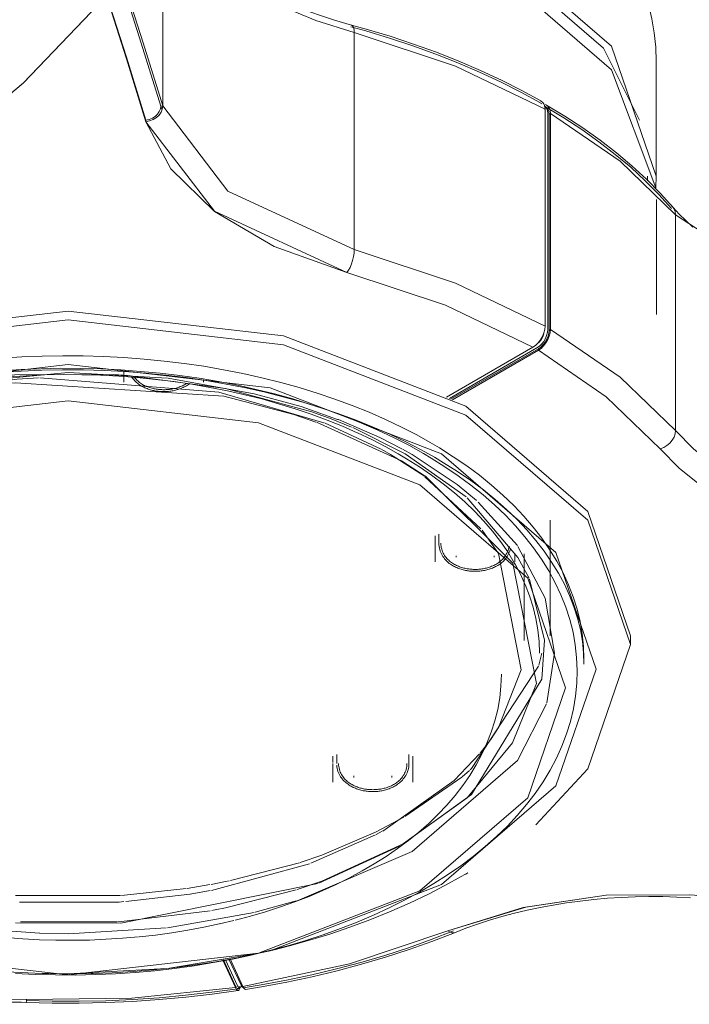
# Model space of a CAD drawing. Header units: millimetres. Extents: x 5921 to 11897, y 1480 to 7785.
# Tile 6 of 13: x 8531 to 8619, y 5314 to 5444. Entities that reach past the tile are written whole.
import ezdxf

# ---------------------------------------------------------------- set-up
doc = ezdxf.new("R2010")
doc.units = ezdxf.units.MM
doc.layers.add('Luminarias', color=7, linetype='Continuous', lineweight=20)

# ---------------------------------------------------------------- blocks, each defined once
blk = doc.blocks.new('33719DC - 33719DC ALO L Black_wood fan DC CCT-534711-00 Isometrico PDF')
at = {"layer": 'Luminarias', "lineweight": 15}
for p, q in [((-2386.37, 5432.28), (-2386.37, 5457.29)), ((-2386.37, 5457.29), (-2386.37, 5432.28)), ((-2361.27, 5442.62), (-2361.39, 5442.83)), ((-2361.2, 5442.32), (-2361.27, 5442.62)), ((-2361.18, 5441.94), (-2361.2, 5442.32)), ((-2361.18, 5441.94), (-2361.18, 5413.36)), ((-2361.18, 5413.36), (-2361.18, 5441.94)), ((-2321.42, 5423.05), (-2321.42, 5438.15)), ((-2386.62, 5432.26), (-2386.37, 5432.28)), ((-2386.62, 5432.26), (-2386.37, 5432.28)), ((-2386.62, 5432.26), (-2386.37, 5432.28)), ((-2386.62, 5432.26), (-2386.5, 5431.85)), ((-2386.5, 5431.85), (-2386.62, 5432.26)), ((-2336.47, 5432.56), (-2336.65, 5432.66)), ((-2335.98, 5432.18), (-2336.16, 5432.29)), ((-2336.07, 5431.86), (-2336.06, 5431.64)), ((-2336.06, 5403.28), (-2336.06, 5431.85)), ((-2388.59, 5430.21), (-2388.59, 5430.42)), ((-2335.71, 5402.87), (-2335.71, 5431.28)), ((-2335.53, 5431.18), (-2335.35, 5431.28)), ((-2335.53, 5431.18), (-2335.35, 5431.28)), ((-2335.53, 5402.76), (-2335.53, 5431.18)), ((-2335.53, 5431.18), (-2335.53, 5402.76)), ((-2335.35, 5431.28), (-2335.35, 5402.87)), ((-2322.56, 5422.41), (-2322.56, 5423.05)), ((-2321.41, 5404.82), (-2321.41, 5419.95)), ((-2319.09, 5418.77), (-2319.35, 5419.07)), ((-2318.92, 5418.39), (-2319.09, 5418.77)), ((-2318.87, 5417.96), (-2318.92, 5418.39)), ((-2318.87, 5417.96), (-2318.87, 5389.55)), ((-2318.87, 5389.55), (-2318.87, 5417.96)), ((-2361.39, 5411.95), (-2361.27, 5412.44)), ((-2361.2, 5412.92), (-2361.27, 5412.44)), ((-2361.27, 5412.44), (-2361.2, 5412.92)), ((-2361.18, 5413.36), (-2361.2, 5412.92)), ((-2361.2, 5412.92), (-2361.18, 5413.36)), ((-2361.72, 5411.03), (-2361.92, 5410.65)), ((-2361.92, 5410.65), (-2361.72, 5411.03)), ((-2361.54, 5411.48), (-2361.72, 5411.03)), ((-2361.72, 5411.03), (-2361.54, 5411.48)), ((-2361.54, 5411.48), (-2361.39, 5411.95)), ((-2361.92, 5410.65), (-2362.13, 5410.34)), ((-2362.13, 5410.34), (-2361.92, 5410.65)), ((-2349.16, 5406.04), (-2362.13, 5410.34)), ((-2362.13, 5410.34), (-2349.16, 5406.04)), ((-2337.65, 5400.51), (-2349.15, 5406.04)), ((-2349.15, 5406.04), (-2337.65, 5400.51)), ((-2335.53, 5402.76), (-2335.35, 5402.87)), ((-2335.35, 5402.87), (-2335.53, 5402.76)), ((-2335.35, 5402.66), (-2335.53, 5402.76)), ((-2335.53, 5402.76), (-2335.35, 5402.66)), ((-2349.02, 5393.95), (-2337.65, 5400.51)), ((-2348.64, 5393.77), (-2337.12, 5400.42)), ((-2348.44, 5393.68), (-2336.94, 5400.31)), ((-2336.94, 5400.31), (-2348.44, 5393.68)), ((-2336.94, 5400.11), (-2348.24, 5393.58)), ((-2336.94, 5400.31), (-2336.94, 5400.11)), ((-2336.94, 5400.31), (-2336.94, 5400.11)), ((-2328.02, 5393.99), (-2336.94, 5400.11)), ((-2336.94, 5400.11), (-2328.02, 5393.99)), ((-2392.79, 5396.92), (-2391, 5396.81)), ((-2391.49, 5397.34), (-2391.49, 5396.76)), ((-2380.99, 5395.91), (-2380.99, 5396.15)), ((-2320.89, 5387.13), (-2328.01, 5393.98)), ((-2328.01, 5393.98), (-2320.89, 5387.13)), ((-2363.36, 5391.01), (-2363.26, 5390.98)), ((-2319.07, 5388.69), (-2318.92, 5389.12)), ((-2318.92, 5389.12), (-2318.87, 5389.55)), ((-2320.44, 5387.3), (-2320.01, 5387.56)), ((-2320.01, 5387.56), (-2319.63, 5387.89)), ((-2319.63, 5387.89), (-2319.31, 5388.27)), ((-2319.31, 5388.27), (-2319.07, 5388.69)), ((-2320.89, 5387.13), (-2320.44, 5387.3)), ((-2335.37, 5362.53), (-2335.37, 5377.76)), ((-2338.81, 5361.9), (-2338.81, 5373.32)), ((-2324.81, 5361.37), (-2324.81, 5362.53)), ((-2338.6, 5326.78), (-2328.02, 5328.37)), ((-2328.01, 5328.37), (-2317.08, 5328.43)), ((-2348.84, 5323.68), (-2338.6, 5326.78)), ((-2361.78, 5319.34), (-2348.84, 5323.68)), ((-2348.84, 5323.68), (-2348.55, 5323.49)), ((-2348.55, 5323.49), (-2348.28, 5323.4)), ((-2348.27, 5323.4), (-2348.03, 5323.42)), ((-2376.78, 5316.2), (-2378.46, 5319.82)), ((-2378.37, 5319.84), (-2376.78, 5316.41)), ((-2376.78, 5316.41), (-2378.37, 5319.84)), ((-2378.13, 5319.88), (-2376.53, 5316.45)), ((-2376.06, 5316.52), (-2377.66, 5319.97)), ((-2377.51, 5320), (-2375.81, 5316.35)), ((-2375.81, 5316.35), (-2361.78, 5319.34)), ((-2376.78, 5316.41), (-2376.78, 5316.2)), ((-2376.78, 5316.41), (-2376.67, 5316.2)), ((-2376.78, 5316.41), (-2376.78, 5316.2)), ((-2376.66, 5316.2), (-2376.78, 5316.41)), ((-2375.75, 5316.18), (-2375.51, 5316.21)), ((-2390.42, 5314.8), (-2376.78, 5316.2)), ((-2376.56, 5316.09), (-2376.46, 5316.07)), ((-2376.46, 5316.07), (-2376.56, 5316.09)), ((-2376.47, 5316.07), (-2376.23, 5316.1)), ((-2409.28, 5314.69), (-2404.28, 5314.66)), ((-2404.28, 5314.66), (-2404.31, 5314.42)), ((-2404.28, 5314.66), (-2390.43, 5314.8))]:
    blk.add_line(p, q, dxfattribs=at)
at = {"layer": 'Luminarias', "color": 7, "lineweight": 15, "true_color": 0xfafafa}
for p, q in [((-2391.49, 5396.76), (-2391.49, 5395.91)), ((-2378.33, 5394.05), (-2369.14, 5391.67)), ((-2369.11, 5391.66), (-2366.22, 5390.67)), ((-2367.53, 5392.49), (-2363.36, 5391.01)), ((-2366.04, 5391.75), (-2364.41, 5391.16)), ((-2366.14, 5390.65), (-2354.96, 5385.57)), ((-2363.26, 5390.98), (-2357.79, 5388.61)), ((-2362.72, 5390.12), (-2360.77, 5389.26)), ((-2361.37, 5389.93), (-2354.47, 5386.49)), ((-2354.81, 5387.08), (-2353.56, 5386.38)), ((-2354.47, 5386.49), (-2346.45, 5380.81)), ((-2353.56, 5386.38), (-2347.63, 5382.44)), ((-2355.68, 5385.97), (-2351.93, 5383.52)), ((-2354.96, 5385.57), (-2351.82, 5383.56)), ((-2351.87, 5383.47), (-2344.49, 5376.6)), ((-2344.87, 5380.13), (-2339.69, 5374.39)), ((-2350.02, 5375.91), (-2350.02, 5374.72)), ((-2341.92, 5374.93), (-2342.97, 5376.28)), ((-2350.52, 5375.67), (-2350.52, 5374.55)), ((-2350.52, 5374.48), (-2350.52, 5372.26)), ((-2349.77, 5373.48), (-2349.69, 5373.3)), ((-2340.02, 5372.26), (-2340.02, 5373.32)), ((-2339.62, 5374.3), (-2336.04, 5367.46)), ((-2347.77, 5373.07), (-2347.77, 5372.87)), ((-2342.77, 5372.87), (-2342.77, 5373.07)), ((-2339.96, 5371.87), (-2340.11, 5372.15)), ((-2338.68, 5369.27), (-2338.8, 5369.54)), ((-2338.12, 5370), (-2336.13, 5361.94)), ((-2336.5, 5360.25), (-2336.88, 5358.65)), ((-2342.18, 5350.46), (-2343.24, 5348.84)), ((-2363.98, 5346.67), (-2363.98, 5345.86)), ((-2363.48, 5346.91), (-2363.48, 5345.71)), ((-2353.97, 5345.71), (-2353.97, 5346.91)), ((-2353.48, 5343.26), (-2353.48, 5346.67)), ((-2363.98, 5345.69), (-2363.98, 5343.26)), ((-2361.23, 5344.07), (-2361.23, 5343.87)), ((-2356.23, 5343.87), (-2356.23, 5344.07)), ((-2377.02, 5325.03), (-2378.88, 5324.59)), ((-2376.12, 5325.27), (-2376.83, 5325.08)), ((-2373.72, 5320.72), (-2385.75, 5318.73))]:
    blk.add_line(p, q, dxfattribs=at)
at = {"layer": 'Luminarias', "color": 7, "lineweight": 15, "true_color": 0xfefefe}
for p, q in [((-2390.42, 5396.54), (-2390.52, 5396.7)), ((-2390.1, 5396.55), (-2390.21, 5396.68)), ((-2390.07, 5396.12), (-2390.19, 5396.25)), ((-2389.95, 5395.99), (-2390.07, 5396.12)), ((-2388.76, 5395.48), (-2388.89, 5395.54)), ((-2382.86, 5395.72), (-2382.99, 5395.62)), ((-2385.33, 5394.99), (-2385.48, 5394.97)), ((-2385.19, 5395.01), (-2385.33, 5394.99)), ((-2368.16, 5392.69), (-2367.53, 5392.49)), ((-2366.76, 5392), (-2366.04, 5391.75)), ((-2365.1, 5390.56), (-2357.64, 5387.09)), ((-2364.41, 5391.16), (-2361.52, 5389.99)), ((-2357.79, 5388.61), (-2354.92, 5387.14)), ((-2357.55, 5387.05), (-2356.39, 5386.39)), ((-2356.39, 5386.39), (-2355.68, 5385.97)), ((-2347.63, 5382.44), (-2345.07, 5380.32)), ((-2343.24, 5348.84), (-2344.6, 5347.05)), ((-2346.01, 5344.77), (-2346.96, 5343.95)), ((-2346.99, 5343.92), (-2354.51, 5338.72)), ((-2354.65, 5338.64), (-2358.35, 5336.68)), ((-2358.35, 5336.32), (-2366.89, 5332.57)), ((-2357.49, 5336.78), (-2358.27, 5336.37)), ((-2355.21, 5334.84), (-2365.82, 5329.94)), ((-2354.73, 5335.13), (-2365.45, 5330.23)), ((-2367.05, 5332.51), (-2379.96, 5329.01)), ((-2368.38, 5332.65), (-2377.46, 5330.29)), ((-2383.29, 5329.25), (-2391.79, 5328.32)), ((-2380.16, 5329.77), (-2383.16, 5329.27)), ((-2378.12, 5330.16), (-2379.99, 5329.8)), ((-2377.65, 5330.26), (-2378.12, 5330.16)), ((-2365.45, 5330.23), (-2368.68, 5329.13)), ((-2391.92, 5328.32), (-2405.76, 5328.35)), ((-2382.81, 5328.51), (-2391.22, 5327.54)), ((-2380.13, 5328.98), (-2382.74, 5328.52)), ((-2368.82, 5329.09), (-2378.1, 5326.71)), ((-2378.1, 5326.71), (-2379.46, 5326.45)), ((-2368.82, 5327.61), (-2374.19, 5326.15)), ((-2374.32, 5326.11), (-2385.74, 5324.08)), ((-2379.51, 5326.44), (-2379.9, 5326.37)), ((-2402.58, 5323.37), (-2411.16, 5324)), ((-2392.43, 5324.87), (-2405.07, 5324.86))]:
    blk.add_line(p, q, dxfattribs=at)
at = {"layer": 'Luminarias', "lineweight": 15}
for points in [[(-2321.42, 5438.15, 0), (-2321.49, 5440.03, 0), (-2321.68, 5441.91, 0), (-2322, 5443.77, 0), (-2322.46, 5445.63, 0), (-2323.04, 5447.46, 0), (-2323.74, 5449.28, 0), (-2324.57, 5451.08, 0), (-2325.51, 5452.84, 0), (-2326.58, 5454.58, 0), (-2327.76, 5456.29, 0), (-2329.05, 5457.96, 0), (-2330.46, 5459.6, 0), (-2331.97, 5461.19, 0), (-2333.58, 5462.75, 0), (-2335.3, 5464.26, 0), (-2337.12, 5465.73, 0), (-2339.03, 5467.15, 0), (-2341.03, 5468.53, 0), (-2343.13, 5469.85, 0), (-2344.5, 5470.67, 0)], [(-2344.89, 5454.18, 0), (-2328.36, 5439.9, 0), (-2323.63, 5430.42, 0)], [(-2344.09, 5454.65, 0), (-2327.31, 5440.15, 0), (-2321.42, 5423.05, 0), (-2321.47, 5421.55, 0)], [(-2344.08, 5451.55, 0), (-2327.3, 5437.05, 0), (-2321.46, 5421.51, 0)], [(-2391.58, 5448.86, 0), (-2388.95, 5440.58, 0), (-2386.37, 5432.28, 0)], [(-2386.62, 5432.26, 0), (-2389.2, 5440.55, 0), (-2391.67, 5448.36, 0)], [(-2393.79, 5446.79, 0), (-2404.75, 5435.3, 0), (-2417.56, 5424.53, 0), (-2432.23, 5414.59, 0), (-2448.67, 5405.59, 0), (-2458.17, 5401.21, 0)], [(-2458.17, 5401.22, 0), (-2448.63, 5405.62, 0), (-2432.2, 5414.61, 0), (-2417.52, 5424.56, 0), (-2404.71, 5435.34, 0), (-2393.79, 5446.79, 0)], [(-2388.59, 5430.21, 0), (-2391.16, 5438.5, 0), (-2393.79, 5446.79, 0)], [(-2393.73, 5446.8, 0), (-2391.16, 5438.71, 0), (-2388.59, 5430.42, 0)], [(-2371.38, 5446.53, 0), (-2369.98, 5445.88, 0), (-2368.52, 5445.26, 0), (-2367.03, 5444.68, 0), (-2365.49, 5444.13, 0), (-2363.91, 5443.62, 0), (-2362.29, 5443.14, 0), (-2361.55, 5442.93, 0)], [(-2370.86, 5445.47, 0), (-2366.22, 5443.52, 0), (-2361.18, 5441.94, 0)], [(-2361.18, 5441.94, 0), (-2366.22, 5443.52, 0), (-2370.86, 5445.47, 0)], [(-2336.65, 5432.67, 0), (-2339.24, 5434.08, 0), (-2341.91, 5435.44, 0), (-2344.67, 5436.72, 0), (-2347.52, 5437.95, 0), (-2350.45, 5439.1, 0), (-2353.45, 5440.19, 0), (-2356.52, 5441.2, 0), (-2359.66, 5442.15, 0), (-2361.61, 5442.69, 0)], [(-2336.53, 5432.89, 0), (-2339.12, 5434.31, 0), (-2341.8, 5435.66, 0), (-2344.57, 5436.96, 0), (-2347.42, 5438.18, 0), (-2350.36, 5439.34, 0), (-2353.37, 5440.43, 0), (-2356.45, 5441.45, 0), (-2359.59, 5442.39, 0), (-2361.55, 5442.93, 0)], [(-2361.39, 5442.83, 0), (-2361.54, 5442.93, 0), (-2361.55, 5442.93, 0)], [(-2361.55, 5442.93, 0), (-2361.54, 5442.93, 0), (-2361.39, 5442.83, 0), (-2361.27, 5442.62, 0), (-2361.2, 5442.32, 0), (-2361.18, 5441.94, 0)], [(-2336.06, 5431.85, 0), (-2347.86, 5437.52, 0), (-2361.18, 5441.94, 0)], [(-2361.18, 5441.94, 0), (-2347.86, 5437.52, 0), (-2336.06, 5431.85, 0)], [(-2336.06, 5431.85, 0), (-2336.1, 5432.24, 0), (-2336.22, 5432.56, 0), (-2336.41, 5432.8, 0), (-2336.66, 5432.95, 0)], [(-2386.37, 5432.28, 0), (-2386.43, 5431.87, 0), (-2386.59, 5431.46, 0), (-2386.86, 5431.08, 0), (-2387.21, 5430.76, 0), (-2387.63, 5430.5, 0), (-2388.1, 5430.31, 0), (-2388.59, 5430.21, 0)], [(-2388.59, 5430.42, 0), (-2388.16, 5430.51, 0), (-2387.74, 5430.67, 0), (-2387.37, 5430.9, 0), (-2387.05, 5431.19, 0), (-2386.82, 5431.53, 0), (-2386.67, 5431.89, 0), (-2386.62, 5432.26, 0)], [(-2361.18, 5413.36, 0), (-2377.79, 5421.04, 0), (-2386.37, 5432.28, 0)], [(-2386.37, 5432.28, 0), (-2377.79, 5421.04, 0), (-2361.18, 5413.36, 0)], [(-2335.71, 5431.28, 0), (-2335.75, 5431.66, 0), (-2335.86, 5431.97, 0), (-2336.05, 5432.2, 0)], [(-2336, 5432.47, 0), (-2335.73, 5432.31, 0), (-2335.52, 5432.05, 0), (-2335.39, 5431.7, 0), (-2335.35, 5431.28, 0)], [(-2319.4, 5418.76, 0), (-2321.08, 5420.62, 0), (-2322.87, 5422.43, 0), (-2324.79, 5424.2, 0), (-2326.83, 5425.91, 0), (-2328.97, 5427.57, 0), (-2331.23, 5429.18, 0), (-2333.59, 5430.73, 0), (-2335.98, 5432.18, 0)], [(-2335.53, 5431.18, 0), (-2335.57, 5431.55, 0), (-2335.68, 5431.87, 0), (-2335.87, 5432.1, 0)], [(-2335.87, 5432.1, 0), (-2335.68, 5431.87, 0), (-2335.57, 5431.56, 0), (-2335.53, 5431.18, 0)], [(-2319.21, 5418.93, 0), (-2320.89, 5420.8, 0), (-2322.7, 5422.62, 0), (-2324.63, 5424.39, 0), (-2326.67, 5426.11, 0), (-2328.82, 5427.77, 0), (-2331.08, 5429.39, 0), (-2333.45, 5430.94, 0), (-2335.85, 5432.4, 0)], [(-2335.35, 5431.28, 0), (-2326.19, 5425, 0), (-2318.87, 5417.96, 0)], [(-2318.87, 5417.96, 0), (-2326.19, 5425, 0), (-2335.35, 5431.28, 0)], [(-2362.13, 5410.34, 0), (-2379.58, 5418.41, 0), (-2388.59, 5430.21, 0)], [(-2388.59, 5430.21, 0), (-2385.32, 5424, 0), (-2379.57, 5418.4, 0), (-2371.69, 5413.76, 0), (-2362.13, 5410.34, 0)], [(-2319.35, 5419.07, 0), (-2319.09, 5418.77, 0), (-2318.92, 5418.39, 0), (-2318.87, 5417.96, 0)], [(-2319.21, 5418.93, 0), (-2318.41, 5418.05, 0), (-2317.55, 5417.19, 0), (-2316.63, 5416.34, 0)], [(-2318.87, 5417.96, 0), (-2303.37, 5407.86, 0), (-2281.17, 5403.65, 0)], [(-2281.17, 5403.65, 0), (-2303.37, 5407.86, 0), (-2318.87, 5417.96, 0)], [(-2361.27, 5412.44, 0), (-2361.39, 5411.95, 0), (-2361.54, 5411.48, 0)], [(-2336.06, 5403.28, 0), (-2347.86, 5408.94, 0), (-2361.18, 5413.36, 0)], [(-2361.18, 5413.36, 0), (-2347.86, 5408.94, 0), (-2336.06, 5403.28, 0)], [(-2472.82, 5362.53, 0), (-2467.19, 5378.89, 0), (-2451.15, 5392.75, 0), (-2427.14, 5402.01, 0), (-2398.81, 5405.26, 0), (-2370.49, 5402.01, 0), (-2346.48, 5392.75, 0)], [(-2451.15, 5331.16, 0), (-2467.19, 5345.02, 0), (-2472.82, 5361.37, 0), (-2467.19, 5377.73, 0), (-2451.15, 5391.59, 0), (-2427.14, 5400.85, 0), (-2398.81, 5404.1, 0), (-2370.49, 5400.85, 0), (-2346.48, 5391.59, 0)], [(-2337.65, 5400.51, 0), (-2337.3, 5400.76, 0), (-2336.96, 5401.1, 0), (-2336.66, 5401.49, 0), (-2336.41, 5401.93, 0), (-2336.22, 5402.39, 0), (-2336.1, 5402.85, 0), (-2336.06, 5403.28, 0)], [(-2337.12, 5400.42, 0), (-2336.81, 5400.64, 0), (-2336.51, 5400.93, 0), (-2336.24, 5401.28, 0), (-2336.02, 5401.67, 0), (-2335.85, 5402.08, 0), (-2335.74, 5402.48, 0), (-2335.71, 5402.87, 0)], [(-2335.35, 5402.87, 0), (-2335.39, 5402.43, 0), (-2335.51, 5401.98, 0), (-2335.7, 5401.52, 0), (-2335.95, 5401.08, 0), (-2336.25, 5400.69, 0), (-2336.59, 5400.36, 0), (-2336.94, 5400.11, 0)], [(-2336.94, 5400.31, 0), (-2336.63, 5400.53, 0), (-2336.33, 5400.83, 0), (-2336.06, 5401.18, 0), (-2335.84, 5401.57, 0), (-2335.67, 5401.97, 0), (-2335.56, 5402.38, 0), (-2335.53, 5402.76, 0)], [(-2335.53, 5402.76, 0), (-2335.56, 5402.38, 0), (-2335.67, 5401.97, 0), (-2335.84, 5401.57, 0), (-2336.06, 5401.18, 0), (-2336.33, 5400.83, 0), (-2336.63, 5400.54, 0), (-2336.94, 5400.31, 0)], [(-2336.2, 5402.28, 0), (-2336.37, 5401.87, 0), (-2336.59, 5401.48, 0), (-2336.86, 5401.13, 0)], [(-2335.35, 5402.87, 0), (-2326.19, 5396.59, 0), (-2318.87, 5389.55, 0)], [(-2318.87, 5389.55, 0), (-2326.19, 5396.59, 0), (-2335.35, 5402.87, 0)], [(-2407.57, 5399.06, 0), (-2404.9, 5399.24, 0), (-2402.22, 5399.35, 0), (-2399.54, 5399.39, 0), (-2396.85, 5399.38, 0), (-2394.17, 5399.3, 0), (-2391.5, 5399.16, 0), (-2388.83, 5398.96, 0), (-2386.18, 5398.7, 0), (-2383.55, 5398.38, 0), (-2380.95, 5398, 0), (-2378.37, 5397.56, 0), (-2375.83, 5397.05, 0), (-2373.32, 5396.49, 0), (-2370.84, 5395.87, 0), (-2368.42, 5395.2, 0), (-2366.04, 5394.47, 0), (-2363.71, 5393.68, 0), (-2361.43, 5392.84, 0), (-2359.22, 5391.95, 0), (-2357.06, 5391, 0), (-2354.97, 5390.01, 0), (-2352.95, 5388.96, 0), (-2351.18, 5387.98, 0)], [(-2447.95, 5329.76, 0), (-2463.01, 5342.78, 0), (-2468.3, 5358.13, 0), (-2463.01, 5373.48, 0), (-2447.95, 5386.5, 0), (-2425.41, 5395.19, 0), (-2398.81, 5398.25, 0), (-2372.22, 5395.19, 0), (-2349.68, 5386.5, 0)], [(-2407.72, 5397.2, 0), (-2405.01, 5397.38, 0), (-2402.28, 5397.49, 0), (-2399.55, 5397.54, 0), (-2396.82, 5397.52, 0), (-2394.09, 5397.44, 0), (-2391.37, 5397.3, 0), (-2388.66, 5397.1, 0), (-2385.97, 5396.83, 0), (-2383.3, 5396.51, 0), (-2380.65, 5396.12, 0), (-2378.04, 5395.67, 0), (-2375.45, 5395.16, 0), (-2372.91, 5394.59, 0), (-2370.41, 5393.96, 0), (-2367.95, 5393.28, 0), (-2365.55, 5392.54, 0), (-2363.19, 5391.75, 0), (-2360.9, 5390.9, 0), (-2358.67, 5390, 0), (-2356.5, 5389.05, 0), (-2354.4, 5388.05, 0), (-2352.38, 5387.01, 0), (-2350.61, 5386.02, 0)], [(-2352.07, 5386.52, 0), (-2354, 5387.6, 0), (-2356.01, 5388.62, 0), (-2358.07, 5389.6, 0), (-2360.2, 5390.52, 0), (-2362.39, 5391.4, 0), (-2364.63, 5392.22, 0), (-2366.92, 5392.98, 0), (-2369.26, 5393.7, 0), (-2371.65, 5394.36, 0), (-2374.08, 5394.96, 0), (-2376.54, 5395.5, 0), (-2379.04, 5395.99, 0), (-2381.57, 5396.42, 0), (-2384.12, 5396.79, 0), (-2386.7, 5397.09, 0), (-2389.29, 5397.34, 0), (-2391.9, 5397.53, 0), (-2394.52, 5397.66, 0), (-2397.15, 5397.73, 0), (-2399.77, 5397.74, 0), (-2402.4, 5397.69, 0), (-2405.02, 5397.58, 0), (-2407.63, 5397.4, 0)], [(-2406.79, 5396.61, 0), (-2404.36, 5396.76, 0), (-2401.92, 5396.86, 0), (-2399.47, 5396.91, 0), (-2397.03, 5396.89, 0), (-2394.58, 5396.82, 0), (-2392.15, 5396.7, 0), (-2389.72, 5396.52, 0), (-2387.31, 5396.28, 0), (-2384.91, 5395.99, 0), (-2382.54, 5395.64, 0), (-2380.19, 5395.23, 0), (-2377.87, 5394.78, 0), (-2375.58, 5394.26, 0), (-2373.33, 5393.7, 0), (-2371.12, 5393.08, 0), (-2368.95, 5392.42, 0), (-2366.82, 5391.7, 0), (-2364.75, 5390.93, 0), (-2362.72, 5390.12, 0)], [(-2352.53, 5382.38, 0), (-2373.77, 5390.57, 0), (-2398.81, 5393.45, 0), (-2423.86, 5390.57, 0), (-2445.1, 5382.38, 0), (-2459.29, 5370.12, 0), (-2464.27, 5355.66, 0), (-2459.29, 5341.2, 0), (-2445.1, 5328.94, 0)], [(-2346.48, 5392.75, 0), (-2330.44, 5378.89, 0), (-2324.81, 5362.53, 0)], [(-2346.48, 5391.59, 0), (-2330.44, 5377.73, 0), (-2324.81, 5361.37, 0), (-2330.44, 5345.02, 0), (-2337.28, 5337.64, 0)], [(-2360.76, 5389.26, 0), (-2358.85, 5388.35, 0), (-2357, 5387.39, 0), (-2355.38, 5386.49, 0)], [(-2318.87, 5389.55, 0), (-2318.92, 5389.12, 0), (-2319.07, 5388.69, 0), (-2319.31, 5388.27, 0), (-2319.63, 5387.89, 0), (-2320.01, 5387.56, 0), (-2320.44, 5387.3, 0), (-2320.89, 5387.13, 0)], [(-2313.75, 5384.91, 0), (-2316.53, 5387.15, 0), (-2318.87, 5389.55, 0)], [(-2318.87, 5389.55, 0), (-2316.53, 5387.15, 0), (-2313.75, 5384.91, 0)], [(-2330.94, 5359.48, 0), (-2330.99, 5361.12, 0), (-2331.17, 5362.77, 0), (-2331.45, 5364.4, 0), (-2331.85, 5366.03, 0), (-2332.35, 5367.64, 0), (-2332.97, 5369.23, 0), (-2333.69, 5370.8, 0), (-2334.52, 5372.35, 0), (-2335.46, 5373.87, 0), (-2336.49, 5375.37, 0), (-2337.63, 5376.84, 0), (-2338.86, 5378.27, 0), (-2340.18, 5379.67, 0), (-2341.6, 5381.03, 0), (-2343.1, 5382.36, 0), (-2344.7, 5383.65, 0), (-2346.37, 5384.9, 0), (-2348.13, 5386.1, 0), (-2349.97, 5387.26, 0), (-2351.18, 5387.98, 0)], [(-2405.73, 5318.06, 0), (-2403.11, 5317.94, 0), (-2400.48, 5317.87, 0), (-2397.85, 5317.86, 0), (-2395.23, 5317.91, 0), (-2392.61, 5318.02, 0), (-2389.99, 5318.2, 0), (-2387.39, 5318.43, 0), (-2384.81, 5318.73, 0), (-2382.25, 5319.08, 0), (-2379.72, 5319.49, 0), (-2377.21, 5319.96, 0), (-2374.74, 5320.49, 0), (-2372.3, 5321.08, 0), (-2369.9, 5321.72, 0), (-2367.55, 5322.42, 0), (-2365.24, 5323.17, 0), (-2362.99, 5323.98, 0), (-2360.78, 5324.84, 0), (-2358.64, 5325.75, 0), (-2356.56, 5326.71, 0), (-2354.54, 5327.72, 0), (-2352.58, 5328.78, 0), (-2350.7, 5329.89, 0), (-2348.89, 5331.04, 0), (-2347.15, 5332.24, 0), (-2345.5, 5333.48, 0), (-2343.92, 5334.77, 0), (-2342.43, 5336.1, 0), (-2341.02, 5337.46, 0), (-2339.71, 5338.86, 0), (-2338.48, 5340.31, 0), (-2337.35, 5341.78, 0), (-2336.32, 5343.29, 0), (-2335.39, 5344.83, 0), (-2334.56, 5346.4, 0), (-2333.83, 5348, 0), (-2333.22, 5349.62, 0), (-2332.71, 5351.26, 0), (-2332.32, 5352.92, 0), (-2332.04, 5354.59, 0), (-2331.87, 5356.28, 0), (-2331.83, 5357.96, 0), (-2331.9, 5359.65, 0), (-2332.08, 5361.32, 0), (-2332.38, 5362.99, 0), (-2332.8, 5364.65, 0), (-2333.33, 5366.29, 0), (-2333.96, 5367.91, 0), (-2334.71, 5369.5, 0), (-2335.56, 5371.06, 0), (-2336.51, 5372.6, 0), (-2337.56, 5374.1, 0), (-2338.71, 5375.57, 0), (-2339.95, 5377.01, 0), (-2341.28, 5378.4, 0), (-2342.71, 5379.76, 0), (-2344.22, 5381.08, 0), (-2345.81, 5382.35, 0), (-2347.48, 5383.59, 0), (-2349.23, 5384.78, 0), (-2351.05, 5385.92, 0), (-2352.07, 5386.52, 0)], [(-2349.68, 5386.5, 0), (-2334.62, 5373.48, 0), (-2329.33, 5358.13, 0), (-2334.62, 5342.78, 0), (-2349.68, 5329.76, 0), (-2372.22, 5321.06, 0), (-2373.72, 5320.72, 0)], [(-2342.97, 5376.28, 0), (-2344.1, 5377.6, 0), (-2345.31, 5378.88, 0), (-2346.61, 5380.14, 0), (-2347.99, 5381.35, 0), (-2349.45, 5382.53, 0), (-2350.99, 5383.67, 0), (-2352.6, 5384.78, 0), (-2354.28, 5385.84, 0), (-2355.38, 5386.49, 0)], [(-2320.89, 5387.13, 0), (-2318.43, 5384.61, 0), (-2315.52, 5382.26, 0)], [(-2315.52, 5382.26, 0), (-2318.43, 5384.61, 0), (-2320.89, 5387.13, 0)], [(-2330.94, 5358.77, 0), (-2330.99, 5360.29, 0), (-2331.15, 5361.81, 0), (-2331.41, 5363.33, 0), (-2331.78, 5364.84, 0), (-2332.25, 5366.34, 0), (-2332.83, 5367.83, 0), (-2333.52, 5369.32, 0), (-2334.3, 5370.78, 0), (-2335.19, 5372.23, 0), (-2336.18, 5373.67, 0), (-2337.27, 5375.08, 0), (-2338.46, 5376.47, 0), (-2339.75, 5377.83, 0), (-2341.14, 5379.16, 0), (-2342.61, 5380.46, 0), (-2344.18, 5381.73, 0), (-2345.84, 5382.96, 0), (-2347.58, 5384.16, 0), (-2349.41, 5385.31, 0), (-2350.61, 5386.02, 0)], [(-2445.1, 5328.94, 0), (-2423.86, 5320.75, 0), (-2398.81, 5317.87, 0), (-2373.77, 5320.75, 0), (-2352.53, 5328.94, 0), (-2338.34, 5341.2, 0), (-2333.36, 5355.66, 0), (-2338.34, 5370.12, 0), (-2352.53, 5382.38, 0)], [(-2340.11, 5372.15, 0), (-2340.97, 5373.56, 0), (-2341.92, 5374.93, 0)], [(-2338.8, 5369.54, 0), (-2339.35, 5370.72, 0), (-2339.96, 5371.87, 0)], [(-2336.8, 5360.25, 0), (-2336.85, 5361.78, 0), (-2337.01, 5363.3, 0), (-2337.27, 5364.81, 0), (-2337.64, 5366.31, 0), (-2338.11, 5367.8, 0), (-2338.68, 5369.27, 0)], [(-2341.81, 5357.45, 0), (-2341.87, 5355.91, 0), (-2342.03, 5354.37, 0), (-2342.29, 5352.84, 0), (-2342.66, 5351.32, 0), (-2343.13, 5349.83, 0), (-2343.7, 5348.37, 0), (-2344.36, 5346.93, 0), (-2345.12, 5345.52, 0), (-2345.96, 5344.15, 0), (-2346.88, 5342.81, 0), (-2347.89, 5341.51, 0), (-2348.98, 5340.24, 0), (-2350.14, 5339.02, 0), (-2351.37, 5337.83, 0), (-2352.67, 5336.68, 0), (-2354.04, 5335.57, 0), (-2355.48, 5334.51, 0), (-2356.97, 5333.48, 0), (-2358.53, 5332.5, 0), (-2360.14, 5331.56, 0), (-2361.81, 5330.66, 0), (-2363.53, 5329.8, 0), (-2365.3, 5328.99, 0), (-2367.12, 5328.22, 0), (-2368.98, 5327.5, 0), (-2370.89, 5326.83, 0), (-2372.83, 5326.2, 0), (-2374.81, 5325.62, 0), (-2376.12, 5325.27, 0)], [(-2346.21, 5331.32, 0), (-2348.76, 5329.89, 0), (-2351.33, 5328.56, 0), (-2353.91, 5327.33, 0), (-2356.51, 5326.19, 0), (-2359.13, 5325.13, 0), (-2361.75, 5324.16, 0), (-2364.39, 5323.26, 0), (-2367.04, 5322.44, 0), (-2369.7, 5321.7, 0), (-2371.9, 5321.14, 0)], [(-2346.21, 5331.32, 0), (-2346.48, 5331.16, 0), (-2346.56, 5331.12, 0)], [(-2305.79, 5326.97, 0), (-2316.76, 5328.44, 0), (-2328.02, 5328.37, 0), (-2338.92, 5326.75, 0), (-2348.84, 5323.68, 0)], [(-2347.99, 5323.43, 0), (-2346.49, 5324.01, 0), (-2344.95, 5324.56, 0), (-2343.37, 5325.07, 0), (-2341.75, 5325.55, 0), (-2340.1, 5325.99, 0), (-2338.42, 5326.39, 0), (-2336.71, 5326.75, 0), (-2334.98, 5327.07, 0), (-2333.22, 5327.36, 0), (-2331.45, 5327.6, 0), (-2329.65, 5327.8, 0), (-2327.85, 5327.96, 0), (-2326.03, 5328.08, 0), (-2324.21, 5328.15, 0), (-2322.38, 5328.19, 0), (-2320.56, 5328.18, 0), (-2318.73, 5328.13, 0), (-2316.91, 5328.03, 0)], [(-2348.84, 5323.68, 0), (-2361.78, 5319.34, 0), (-2375.81, 5316.35, 0)], [(-2348.09, 5323.66, 0), (-2351.03, 5322.52, 0), (-2354.04, 5321.45, 0), (-2357.13, 5320.45, 0), (-2360.28, 5319.52, 0), (-2363.49, 5318.67, 0), (-2366.76, 5317.89, 0), (-2370.07, 5317.18, 0), (-2373.43, 5316.56, 0), (-2375.51, 5316.21, 0)], [(-2347.99, 5323.43, 0), (-2350.94, 5322.28, 0), (-2353.96, 5321.21, 0), (-2357.06, 5320.21, 0), (-2360.21, 5319.28, 0), (-2363.43, 5318.42, 0), (-2366.7, 5317.64, 0), (-2370.02, 5316.94, 0), (-2373.39, 5316.31, 0), (-2375.47, 5315.96, 0)], [(-2348.03, 5323.42, 0), (-2348.28, 5323.4, 0), (-2348.55, 5323.49, 0), (-2348.84, 5323.68, 0)], [(-2384.35, 5318.89, 0), (-2382.09, 5319.19, 0), (-2379.4, 5319.61, 0), (-2376.75, 5320.09, 0), (-2374.13, 5320.63, 0), (-2371.55, 5321.23, 0), (-2369.42, 5321.78, 0)], [(-2409.03, 5318.45, 0), (-2406.91, 5318.28, 0), (-2404.14, 5318.13, 0), (-2402.24, 5318.07, 0)], [(-2395.53, 5318.06, 0), (-2393.04, 5318.15, 0), (-2390.28, 5318.31, 0), (-2388.67, 5318.45, 0)], [(-2376.21, 5316.4, 0), (-2376.26, 5316.11, 0), (-2376.33, 5315.91, 0), (-2376.42, 5315.82, 0), (-2376.53, 5315.84, 0), (-2376.65, 5315.97, 0), (-2376.78, 5316.2, 0)], [(-2376.53, 5316.45, 0), (-2376.42, 5316.24, 0), (-2376.31, 5316.12, 0), (-2376.21, 5316.11, 0), (-2376.13, 5316.19, 0), (-2376.07, 5316.37, 0)], [(-2375.84, 5316.2, 0), (-2375.94, 5316.31, 0), (-2376.06, 5316.52, 0)], [(-2375.81, 5316.35, 0), (-2375.68, 5316.12, 0), (-2375.56, 5315.99, 0), (-2375.45, 5315.97, 0)], [(-2376.44, 5315.81, 0), (-2379.87, 5315.34, 0), (-2383.34, 5314.94, 0), (-2386.83, 5314.62, 0), (-2390.34, 5314.39, 0), (-2393.86, 5314.23, 0), (-2397.39, 5314.16, 0), (-2400.92, 5314.16, 0), (-2404.36, 5314.25, 0)], [(-2376.47, 5316.06, 0), (-2379.91, 5315.59, 0), (-2383.37, 5315.19, 0), (-2386.85, 5314.87, 0), (-2390.35, 5314.64, 0), (-2393.87, 5314.48, 0), (-2397.39, 5314.41, 0), (-2400.92, 5314.42, 0), (-2404.35, 5314.5, 0)], [(-2376.78, 5316.2, 0), (-2390.43, 5314.8, 0), (-2404.28, 5314.66, 0)], [(-2404.28, 5314.66, 0), (-2409.28, 5314.69, 0), (-2414.26, 5314.41, 0)], [(-2414.07, 5314.01, 0), (-2412.26, 5314.14, 0), (-2410.44, 5314.24, 0), (-2408.61, 5314.29, 0), (-2406.78, 5314.3, 0), (-2404.96, 5314.27, 0), (-2404.36, 5314.25, 0)], [(-2404.36, 5314.25, 0), (-2404.34, 5314.28, 0), (-2404.31, 5314.42, 0), (-2404.28, 5314.66, 0)], [(-2404.31, 5314.42, 0), (-2404.34, 5314.28, 0), (-2404.36, 5314.25, 0)]]:
    blk.add_polyline3d(points, dxfattribs=at)
at = {"layer": 'Luminarias', "color": 7, "lineweight": 15, "true_color": 0xfafafa}
for points in [[(-2419.53, 5395.06, 0), (-2405.84, 5396.86, 0), (-2392.79, 5396.92, 0)], [(-2419.44, 5395.23, 0), (-2398.81, 5397.2, 0), (-2385.74, 5396.42, 0)], [(-2391, 5396.81, 0), (-2378.1, 5395.06, 0), (-2366.76, 5392, 0)], [(-2408.98, 5395.57, 0), (-2405.76, 5395.83, 0), (-2378.33, 5394.05, 0)], [(-2384.99, 5394.79, 0), (-2385.14, 5394.76, 0), (-2385.29, 5394.74, 0), (-2385.44, 5394.72, 0), (-2385.6, 5394.7, 0), (-2385.75, 5394.69, 0), (-2385.9, 5394.68, 0), (-2386.05, 5394.67, 0), (-2386.2, 5394.67, 0), (-2386.36, 5394.67, 0), (-2386.51, 5394.67, 0), (-2386.66, 5394.68, 0), (-2386.81, 5394.69, 0), (-2386.96, 5394.71, 0), (-2387.11, 5394.72, 0), (-2387.26, 5394.75, 0), (-2387.41, 5394.77, 0), (-2387.56, 5394.8, 0), (-2387.71, 5394.83, 0), (-2387.86, 5394.87, 0), (-2388.01, 5394.91, 0), (-2388.15, 5394.96, 0), (-2388.3, 5395.01, 0), (-2388.44, 5395.06, 0), (-2388.59, 5395.12, 0), (-2388.73, 5395.18, 0), (-2388.87, 5395.25, 0), (-2389.01, 5395.32, 0), (-2389.15, 5395.4, 0), (-2389.29, 5395.48, 0)], [(-2385.48, 5394.97, 0), (-2385.62, 5394.95, 0), (-2385.77, 5394.94, 0), (-2385.91, 5394.93, 0), (-2386.06, 5394.92, 0), (-2386.2, 5394.92, 0), (-2386.35, 5394.92, 0), (-2386.5, 5394.93, 0), (-2386.64, 5394.93, 0), (-2386.79, 5394.94, 0), (-2386.93, 5394.96, 0), (-2387.08, 5394.98, 0), (-2387.22, 5395, 0), (-2387.37, 5395.02, 0), (-2387.51, 5395.05, 0), (-2387.65, 5395.08, 0), (-2387.8, 5395.12, 0), (-2387.94, 5395.16, 0), (-2388.08, 5395.2, 0), (-2388.22, 5395.25, 0), (-2388.35, 5395.3, 0), (-2388.49, 5395.35, 0), (-2388.56, 5395.38, 0)], [(-2385.67, 5396.42, 0), (-2374.32, 5394.39, 0), (-2368.16, 5392.69, 0)], [(-2384.7, 5394.85, 0), (-2384.84, 5394.82, 0), (-2384.99, 5394.79, 0)], [(-2351.8, 5383.55, 0), (-2340.28, 5372.08, 0), (-2337.19, 5356.24, 0), (-2340.33, 5348.44, 0)], [(-2346.31, 5380.69, 0), (-2339.62, 5372.84, 0), (-2338.17, 5370.1, 0)], [(-2344.33, 5376.41, 0), (-2342.18, 5373.34, 0), (-2339.19, 5358.02, 0), (-2342.18, 5350.46, 0)], [(-2350.02, 5374.71, 0), (-2350.02, 5374.49, 0), (-2349.99, 5374.28, 0), (-2349.96, 5374.07, 0), (-2349.91, 5373.87, 0), (-2349.85, 5373.67, 0), (-2349.77, 5373.48, 0)], [(-2349.77, 5374.71, 0), (-2349.76, 5374.51, 0), (-2349.74, 5374.32, 0), (-2349.71, 5374.13, 0), (-2349.66, 5373.94, 0), (-2349.61, 5373.76, 0), (-2349.54, 5373.58, 0), (-2349.46, 5373.42, 0), (-2349.38, 5373.26, 0), (-2349.28, 5373.11, 0), (-2349.19, 5372.96, 0), (-2349.08, 5372.83, 0), (-2348.97, 5372.7, 0), (-2348.86, 5372.58, 0), (-2348.74, 5372.47, 0), (-2348.62, 5372.36, 0), (-2348.5, 5372.26, 0), (-2348.38, 5372.17, 0), (-2348.25, 5372.08, 0), (-2348.12, 5372, 0), (-2347.99, 5371.93, 0), (-2347.86, 5371.86, 0), (-2347.72, 5371.79, 0), (-2347.59, 5371.73, 0), (-2347.45, 5371.67, 0), (-2347.32, 5371.62, 0), (-2347.18, 5371.57, 0), (-2347.04, 5371.52, 0), (-2346.9, 5371.48, 0), (-2346.76, 5371.44, 0), (-2346.61, 5371.41, 0), (-2346.47, 5371.38, 0), (-2346.33, 5371.35, 0), (-2346.22, 5371.34, 0)], [(-2349.69, 5373.3, 0), (-2349.6, 5373.13, 0), (-2349.5, 5372.97, 0), (-2349.39, 5372.81, 0), (-2349.28, 5372.67, 0), (-2349.16, 5372.53, 0), (-2349.04, 5372.4, 0), (-2348.91, 5372.28, 0), (-2348.79, 5372.17, 0), (-2348.66, 5372.06, 0), (-2348.52, 5371.97, 0), (-2348.39, 5371.87, 0), (-2348.25, 5371.79, 0), (-2348.11, 5371.71, 0), (-2347.97, 5371.63, 0), (-2347.83, 5371.56, 0), (-2347.69, 5371.5, 0), (-2347.55, 5371.43, 0), (-2347.4, 5371.38, 0), (-2347.26, 5371.33, 0), (-2347.11, 5371.28, 0), (-2346.97, 5371.24, 0), (-2346.82, 5371.2, 0), (-2346.67, 5371.16, 0), (-2346.52, 5371.13, 0), (-2346.37, 5371.1, 0), (-2346.26, 5371.09, 0)], [(-2340.8, 5374.32, 0), (-2340.83, 5374.13, 0), (-2340.88, 5373.94, 0), (-2340.93, 5373.76, 0), (-2341, 5373.58, 0), (-2341.08, 5373.42, 0)], [(-2340.63, 5373.87, 0), (-2340.69, 5373.67, 0), (-2340.77, 5373.48, 0), (-2340.85, 5373.3, 0)], [(-2341.75, 5372.17, 0), (-2341.88, 5372.06, 0), (-2342.02, 5371.97, 0), (-2342.15, 5371.87, 0), (-2342.29, 5371.79, 0), (-2342.43, 5371.71, 0), (-2342.57, 5371.63, 0), (-2342.71, 5371.56, 0), (-2342.85, 5371.5, 0), (-2342.99, 5371.43, 0), (-2343.14, 5371.38, 0), (-2343.28, 5371.33, 0), (-2343.43, 5371.28, 0), (-2343.57, 5371.24, 0), (-2343.72, 5371.2, 0), (-2343.87, 5371.16, 0), (-2344.02, 5371.13, 0), (-2344.17, 5371.1, 0), (-2344.32, 5371.08, 0), (-2344.47, 5371.06, 0), (-2344.62, 5371.04, 0), (-2344.77, 5371.03, 0), (-2344.92, 5371.02, 0), (-2345.08, 5371.01, 0), (-2345.23, 5371.01, 0), (-2345.38, 5371.01, 0), (-2345.53, 5371.01, 0), (-2345.68, 5371.02, 0), (-2345.84, 5371.03, 0), (-2345.99, 5371.05, 0), (-2346.14, 5371.07, 0), (-2346.26, 5371.09, 0)], [(-2341.8, 5372.47, 0), (-2341.92, 5372.36, 0), (-2342.04, 5372.26, 0), (-2342.16, 5372.17, 0), (-2342.29, 5372.08, 0), (-2342.42, 5372, 0), (-2342.55, 5371.93, 0), (-2342.68, 5371.86, 0), (-2342.82, 5371.79, 0), (-2342.95, 5371.73, 0), (-2343.09, 5371.67, 0), (-2343.22, 5371.62, 0), (-2343.36, 5371.57, 0), (-2343.5, 5371.52, 0), (-2343.64, 5371.48, 0), (-2343.78, 5371.44, 0), (-2343.93, 5371.41, 0), (-2344.07, 5371.38, 0), (-2344.21, 5371.35, 0), (-2344.36, 5371.33, 0), (-2344.5, 5371.31, 0), (-2344.65, 5371.29, 0), (-2344.79, 5371.28, 0), (-2344.94, 5371.27, 0), (-2345.08, 5371.27, 0), (-2345.23, 5371.26, 0), (-2345.38, 5371.26, 0), (-2345.52, 5371.27, 0), (-2345.67, 5371.28, 0), (-2345.81, 5371.29, 0), (-2345.96, 5371.3, 0), (-2346.1, 5371.32, 0), (-2346.22, 5371.34, 0)], [(-2341.04, 5372.97, 0), (-2341.15, 5372.81, 0), (-2341.26, 5372.67, 0), (-2341.38, 5372.53, 0), (-2341.5, 5372.4, 0)], [(-2341.25, 5373.11, 0), (-2341.35, 5372.96, 0), (-2341.46, 5372.83, 0)], [(-2336.04, 5367.46, 0), (-2334.81, 5360.25, 0), (-2335.83, 5353.71, 0)], [(-2336.13, 5361.94, 0), (-2336.5, 5356.83, 0), (-2345.72, 5341.62, 0), (-2354.73, 5335.13, 0)], [(-2336.92, 5358.51, 0), (-2345.72, 5345.04, 0), (-2345.91, 5344.86, 0)], [(-2335.87, 5353.57, 0), (-2339.69, 5346.11, 0), (-2353.56, 5334.12, 0), (-2368.69, 5327.65, 0)], [(-2340.33, 5348.44, 0), (-2346.3, 5341.2, 0), (-2355, 5334.96, 0)], [(-2363.47, 5345.49, 0), (-2363.45, 5345.28, 0), (-2363.42, 5345.07, 0), (-2363.37, 5344.87, 0), (-2363.31, 5344.67, 0), (-2363.23, 5344.49, 0), (-2363.15, 5344.3, 0), (-2363.06, 5344.13, 0), (-2362.96, 5343.97, 0), (-2362.85, 5343.81, 0), (-2362.74, 5343.67, 0), (-2362.62, 5343.53, 0), (-2362.5, 5343.4, 0), (-2362.37, 5343.28, 0), (-2362.25, 5343.17, 0), (-2362.11, 5343.06, 0), (-2361.98, 5342.97, 0), (-2361.85, 5342.87, 0), (-2361.71, 5342.79, 0), (-2361.57, 5342.71, 0), (-2361.43, 5342.63, 0), (-2361.29, 5342.56, 0), (-2361.15, 5342.5, 0), (-2361.01, 5342.44, 0), (-2360.86, 5342.38, 0), (-2360.72, 5342.33, 0), (-2360.57, 5342.28, 0), (-2360.42, 5342.24, 0), (-2360.28, 5342.2, 0), (-2360.13, 5342.16, 0), (-2359.98, 5342.13, 0), (-2359.83, 5342.1, 0), (-2359.72, 5342.09, 0)], [(-2363.23, 5345.71, 0), (-2363.22, 5345.51, 0), (-2363.2, 5345.32, 0), (-2363.17, 5345.13, 0), (-2363.12, 5344.94, 0), (-2363.07, 5344.76, 0), (-2363, 5344.58, 0), (-2362.92, 5344.42, 0), (-2362.84, 5344.26, 0), (-2362.74, 5344.11, 0), (-2362.64, 5343.96, 0), (-2362.54, 5343.83, 0), (-2362.43, 5343.7, 0), (-2362.32, 5343.58, 0), (-2362.2, 5343.47, 0), (-2362.08, 5343.36, 0), (-2361.96, 5343.27, 0), (-2361.83, 5343.17, 0), (-2361.71, 5343.09, 0), (-2361.58, 5343, 0), (-2361.45, 5342.93, 0), (-2361.32, 5342.86, 0), (-2361.18, 5342.79, 0), (-2361.05, 5342.73, 0), (-2360.91, 5342.67, 0), (-2360.77, 5342.62, 0), (-2360.64, 5342.57, 0), (-2360.5, 5342.52, 0), (-2360.36, 5342.48, 0), (-2360.21, 5342.44, 0), (-2360.07, 5342.41, 0), (-2359.93, 5342.38, 0), (-2359.79, 5342.35, 0), (-2359.68, 5342.34, 0)], [(-2353.97, 5345.71, 0), (-2353.98, 5345.49, 0), (-2354, 5345.28, 0), (-2354.04, 5345.07, 0), (-2354.09, 5344.87, 0), (-2354.15, 5344.67, 0), (-2354.22, 5344.49, 0), (-2354.31, 5344.3, 0), (-2354.4, 5344.13, 0), (-2354.5, 5343.97, 0), (-2354.61, 5343.81, 0), (-2354.72, 5343.67, 0), (-2354.84, 5343.53, 0), (-2354.96, 5343.4, 0), (-2355.08, 5343.28, 0), (-2355.21, 5343.17, 0), (-2355.34, 5343.06, 0), (-2355.47, 5342.97, 0), (-2355.61, 5342.87, 0), (-2355.75, 5342.79, 0), (-2355.88, 5342.71, 0), (-2356.02, 5342.63, 0), (-2356.16, 5342.56, 0), (-2356.31, 5342.5, 0), (-2356.45, 5342.44, 0), (-2356.59, 5342.38, 0), (-2356.74, 5342.33, 0), (-2356.89, 5342.28, 0), (-2357.03, 5342.24, 0), (-2357.18, 5342.2, 0), (-2357.33, 5342.16, 0), (-2357.48, 5342.13, 0), (-2357.63, 5342.1, 0), (-2357.78, 5342.08, 0), (-2357.93, 5342.06, 0), (-2358.08, 5342.04, 0), (-2358.23, 5342.03, 0), (-2358.38, 5342.02, 0), (-2358.54, 5342.01, 0), (-2358.69, 5342.01, 0), (-2358.84, 5342.01, 0), (-2358.99, 5342.02, 0), (-2359.14, 5342.02, 0), (-2359.29, 5342.03, 0), (-2359.45, 5342.05, 0), (-2359.6, 5342.07, 0), (-2359.72, 5342.09, 0)], [(-2354.23, 5345.71, 0), (-2354.24, 5345.51, 0), (-2354.26, 5345.32, 0), (-2354.29, 5345.13, 0), (-2354.33, 5344.94, 0), (-2354.39, 5344.76, 0), (-2354.46, 5344.58, 0), (-2354.54, 5344.42, 0), (-2354.62, 5344.26, 0), (-2354.71, 5344.11, 0), (-2354.81, 5343.96, 0), (-2354.92, 5343.83, 0), (-2355.03, 5343.7, 0), (-2355.14, 5343.58, 0), (-2355.26, 5343.47, 0), (-2355.38, 5343.36, 0), (-2355.5, 5343.27, 0), (-2355.62, 5343.17, 0), (-2355.75, 5343.09, 0), (-2355.88, 5343, 0), (-2356.01, 5342.93, 0), (-2356.14, 5342.86, 0), (-2356.27, 5342.79, 0), (-2356.41, 5342.73, 0), (-2356.55, 5342.67, 0), (-2356.68, 5342.62, 0), (-2356.82, 5342.57, 0), (-2356.96, 5342.52, 0), (-2357.1, 5342.48, 0), (-2357.24, 5342.44, 0), (-2357.38, 5342.41, 0), (-2357.53, 5342.38, 0), (-2357.67, 5342.35, 0), (-2357.82, 5342.33, 0), (-2357.96, 5342.31, 0), (-2358.11, 5342.3, 0), (-2358.25, 5342.28, 0), (-2358.4, 5342.27, 0), (-2358.54, 5342.27, 0), (-2358.69, 5342.26, 0), (-2358.84, 5342.27, 0), (-2358.98, 5342.27, 0), (-2359.13, 5342.28, 0), (-2359.27, 5342.29, 0), (-2359.42, 5342.3, 0), (-2359.56, 5342.32, 0), (-2359.68, 5342.34, 0)], [(-2378.94, 5324.58, 0), (-2380.95, 5324.15, 0), (-2383.05, 5323.77, 0), (-2385.18, 5323.42, 0), (-2387.32, 5323.13, 0), (-2389.48, 5322.89, 0)], [(-2389.55, 5322.89, 0), (-2391.65, 5322.7, 0), (-2393.84, 5322.56, 0), (-2396.03, 5322.47, 0), (-2398.22, 5322.43, 0), (-2400.42, 5322.45, 0), (-2402.61, 5322.51, 0), (-2404.8, 5322.62, 0), (-2406.98, 5322.78, 0)], [(-2385.76, 5318.73, 0), (-2384.8, 5318.83, 0), (-2384.35, 5318.89, 0)], [(-2402.24, 5318.07, 0), (-2401.37, 5318.04, 0), (-2398.63, 5318.01, 0)], [(-2385.87, 5318.71, 0), (-2398.81, 5318.01, 0), (-2399.21, 5318.01, 0)], [(-2398.59, 5318.01, 0), (-2395.81, 5318.05, 0), (-2395.53, 5318.06, 0)], [(-2388.67, 5318.45, 0), (-2387.53, 5318.54, 0), (-2385.91, 5318.72, 0)]]:
    blk.add_polyline3d(points, dxfattribs=at)
at = {"layer": 'Luminarias', "color": 7, "lineweight": 15, "true_color": 0xfefefe}
for points in [[(-2419.25, 5394.47, 0), (-2405.53, 5396.32, 0), (-2402.72, 5396.47, 0)], [(-2402.56, 5396.47, 0), (-2379, 5394.6, 0), (-2365.17, 5390.58, 0)], [(-2390.19, 5396.25, 0), (-2390.31, 5396.39, 0), (-2390.42, 5396.54, 0)], [(-2389.53, 5395.97, 0), (-2389.65, 5396.07, 0), (-2389.77, 5396.18, 0), (-2389.89, 5396.29, 0), (-2390, 5396.42, 0), (-2390.1, 5396.55, 0)], [(-2389.29, 5395.48, 0), (-2389.43, 5395.57, 0), (-2389.56, 5395.67, 0), (-2389.69, 5395.77, 0), (-2389.82, 5395.88, 0), (-2389.95, 5395.99, 0)], [(-2389.15, 5395.7, 0), (-2389.28, 5395.78, 0), (-2389.41, 5395.87, 0), (-2389.53, 5395.97, 0)], [(-2388.89, 5395.54, 0), (-2389.02, 5395.62, 0), (-2389.15, 5395.7, 0)], [(-2388.56, 5395.38, 0), (-2388.63, 5395.41, 0), (-2388.76, 5395.48, 0)], [(-2383.26, 5395.74, 0), (-2383.39, 5395.66, 0), (-2383.52, 5395.58, 0), (-2383.66, 5395.51, 0), (-2383.79, 5395.45, 0), (-2383.92, 5395.38, 0), (-2384.06, 5395.33, 0), (-2384.2, 5395.27, 0)], [(-2382.99, 5395.62, 0), (-2383.13, 5395.53, 0), (-2383.26, 5395.44, 0), (-2383.4, 5395.36, 0), (-2383.54, 5395.29, 0), (-2383.68, 5395.22, 0)], [(-2384.2, 5395.27, 0), (-2384.34, 5395.22, 0), (-2384.48, 5395.18, 0), (-2384.62, 5395.14, 0), (-2384.76, 5395.1, 0), (-2384.9, 5395.07, 0), (-2385.04, 5395.04, 0), (-2385.19, 5395.01, 0)], [(-2383.68, 5395.22, 0), (-2383.82, 5395.15, 0), (-2383.97, 5395.09, 0), (-2384.11, 5395.04, 0), (-2384.26, 5394.98, 0), (-2384.4, 5394.94, 0), (-2384.55, 5394.89, 0), (-2384.7, 5394.85, 0)], [(-2341.08, 5373.42, 0), (-2341.16, 5373.26, 0), (-2341.25, 5373.11, 0)], [(-2340.85, 5373.3, 0), (-2340.94, 5373.13, 0), (-2341.04, 5372.97, 0)], [(-2341.46, 5372.83, 0), (-2341.57, 5372.7, 0), (-2341.68, 5372.58, 0), (-2341.8, 5372.47, 0)], [(-2341.5, 5372.4, 0), (-2341.62, 5372.28, 0), (-2341.75, 5372.17, 0)], [(-2344.67, 5346.97, 0), (-2348.01, 5343.47, 0), (-2357.42, 5336.82, 0)], [(-2358.36, 5336.67, 0), (-2365.45, 5333.65, 0), (-2368.3, 5332.68, 0)], [(-2365.95, 5329.89, 0), (-2391.87, 5324.67, 0), (-2405.75, 5324.71, 0)], [(-2391.47, 5327.52, 0), (-2392.1, 5327.47, 0), (-2405.2, 5327.45, 0)], [(-2380.11, 5326.33, 0), (-2391.79, 5324.91, 0), (-2392.32, 5324.87, 0)], [(-2385.92, 5324.06, 0), (-2398.81, 5323.3, 0), (-2402.54, 5323.37, 0)]]:
    blk.add_polyline3d(points, dxfattribs=at)

msp = doc.modelspace()

# ---------------------------------------------------------------- block references
at = {"layer": 'Luminarias', "color": 7, "lineweight": 15, "true_color": 0xfafafa}
msp.add_blockref('33719DC - 33719DC ALO L Black_wood fan DC CCT-534711-00 Isometrico PDF', (10936.37, 0), dxfattribs=at)

doc.saveas('drawing.dxf')
